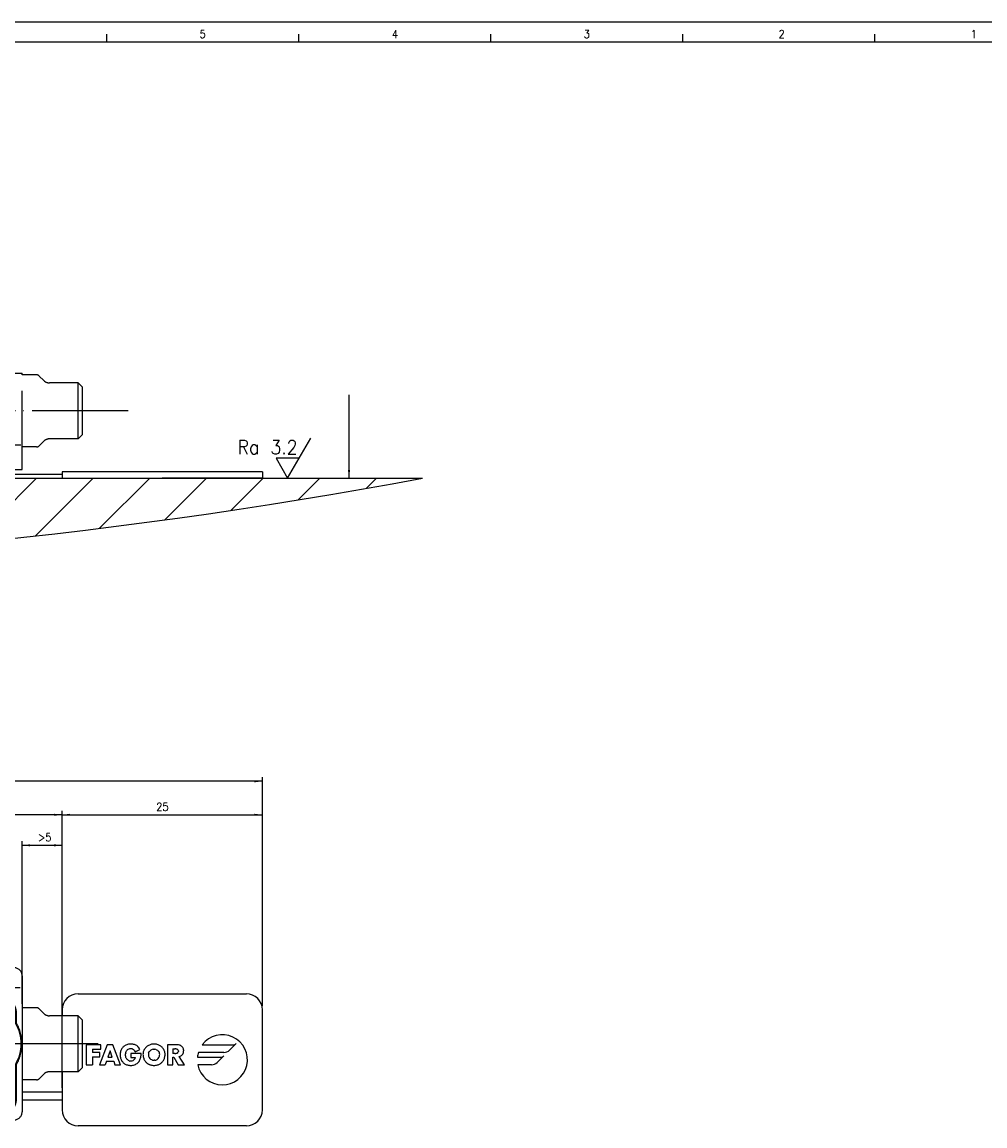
# Model space of a CAD drawing. Header units: millimetres. Extents: x -235 to 994, y -109 to 485.
# Tile 13 of 16: x 339 to 579, y 209 to 485. Entities that reach past the tile are written whole.
import ezdxf

# ---------------------------------------------------------------- set-up
doc = ezdxf.new("R2010")
doc.units = ezdxf.units.MM
doc.linetypes.add('DASHED', pattern=[15, 7, -8])
doc.linetypes.add('DOT_CENTER', pattern=[14, 12, -1, 0, -1])
doc.layers.add('1', color=7, linetype='Continuous')
doc.styles.add('CONVERTER_11', font='txt.shx', dxfattribs={"width": 0.9})
doc.dimstyles.new('ME10_DIM_19', dxfattribs={"dimtxt": 1, "dimasz": 1, "dimexe": 0.5, "dimexo": 0.5, "dimgap": 0.5, "dimtad": 1, "dimdsep": 46, "dimtxsty": 'CONVERTER_11', "dimsah": 1, "dimcen": 0.09, "dimclrd": 2, "dimclre": 2, "dimclrt": 2, "dimadec": 0, "dimazin": 0, "dimtfac": 1, "dimtdec": 4, "dimtix": 1, "dimtmove": 0, "dimatfit": 3, "dimfxl": 1, "dimtolj": 1, "dimtzin": 0, "dimarcsym": 0})
doc.dimstyles.new('ME10_DIM_21', dxfattribs={"dimtxt": 1, "dimasz": 1, "dimexe": 0.5, "dimexo": 0.5, "dimgap": 0.5, "dimtad": 1, "dimdsep": 46, "dimtxsty": 'CONVERTER_11', "dimsah": 1, "dimcen": 0.09, "dimclrd": 2, "dimclre": 2, "dimclrt": 2, "dimadec": 0, "dimazin": 0, "dimtfac": 1, "dimtdec": 4, "dimtix": 1, "dimtmove": 0, "dimatfit": 3, "dimfxl": 1, "dimtolj": 1, "dimtzin": 0, "dimarcsym": 0})
doc.dimstyles.new('ME10_DIM_22', dxfattribs={"dimtxt": 1, "dimasz": 1, "dimexe": 0.5, "dimexo": 0.5, "dimgap": 0.5, "dimtad": 1, "dimdsep": 46, "dimtxsty": 'CONVERTER_11', "dimsah": 1, "dimcen": 0.09, "dimclrd": 2, "dimclre": 2, "dimclrt": 2, "dimadec": 0, "dimazin": 0, "dimtfac": 1, "dimtdec": 4, "dimtix": 1, "dimtmove": 0, "dimatfit": 3, "dimfxl": 1, "dimtolj": 1, "dimtzin": 0, "dimarcsym": 0})
doc.dimstyles.new('ME10_DIM_24', dxfattribs={"dimtxt": 1, "dimasz": 1, "dimexe": 0.5, "dimexo": 0.5, "dimgap": 0.5, "dimtad": 1, "dimdsep": 46, "dimtxsty": 'CONVERTER_11', "dimsah": 1, "dimcen": 0.09, "dimclrd": 2, "dimclre": 2, "dimclrt": 2, "dimadec": 0, "dimazin": 0, "dimtfac": 1, "dimtdec": 4, "dimtix": 1, "dimtmove": 0, "dimatfit": 3, "dimfxl": 1, "dimtolj": 1, "dimtzin": 0, "dimarcsym": 0})
doc.dimstyles.get("Standard").update_dxf_attribs({"dimtxt": 0.18, "dimasz": 0.18, "dimexe": 0.18, "dimexo": 0.0625, "dimgap": 0.09, "dimtad": 0, "dimtih": 1, "dimtoh": 1, "dimdec": 4, "dimzin": 0, "dimdsep": 46, "dimtxsty": 'Standard', "dimcen": 0.09, "dimadec": 0, "dimazin": 0, "dimtfac": 1, "dimtdec": 4, "dimtofl": 0, "dimtmove": 0, "dimatfit": 3, "dimfxl": 1, "dimtolj": 1, "dimtzin": 0, "dimarcsym": 0})

# ---------------------------------------------------------------- blocks, each defined once
blk = doc.blocks.new('AM_CREATE_SYMBOL_SURFACE', base_point=(405.31, 370.9))
at = {"layer": '1', "color": 7, "linetype": 'Continuous'}
for p, q in [((405.31, 370.9), (411.09, 380.9)), ((408.2, 375.9), (402.43, 375.9)), ((402.43, 375.9), (405.31, 370.9))]:
    blk.add_line(p, q, dxfattribs=at)
at = {"layer": '1', "color": 4, "insert": (407.76, 376.85), "char_height": 3.5, "attachment_point": 9, "line_spacing_factor": 1.20048, "style": 'CONVERTER_11'}
blk.add_mtext('Ra 3.2', dxfattribs=at)
blk = doc.blocks.new('TOPE_FLEJE_PEGADO__24', base_point=(-6.5, 185.45))
at = {"color": 7, "linetype": 'Continuous'}
for p, q in [((-6.5, 186.25), (-6.5, 185.45)), ((18.5, 186.25), (-6.5, 186.25)), ((18.5, 186.25), (18.5, 185.45)), ((6, 185.45), (-6.5, 185.45)), ((6, 185.45), (16.5, 185.45)), ((18.5, 185.45), (16.5, 185.45))]:
    blk.add_line(p, q, dxfattribs=at)
blk = doc.blocks.new('FLEJE_REGLA_EXPOSED_170__25', base_point=(6, 185.45))
at = {"color": 7, "linetype": 'Continuous'}
for p, q in [((6, 185.45), (16.5, 185.45)), ((18.5, 185.45), (16.5, 185.45)), ((18.5, 185.95), (109.08, 185.95)), ((18.5, 185.45), (108.75, 185.45)), ((118.75, 185.45), (174.5, 185.45)), ((119.08, 185.95), (174.5, 185.95)), ((174.5, 185.45), (176.5, 185.45)), ((176.5, 185.45), (187, 185.45))]:
    blk.add_line(p, q, dxfattribs=at)
at = {"color": 2, "linetype": 'DOT_CENTER'}
for p, q in [((109.07, 185.94), (108.75, 185.45)), ((109.08, 185.95), (109.07, 185.94)), ((118.75, 185.45), (119.07, 185.94)), ((119.07, 185.94), (119.08, 185.95))]:
    blk.add_line(p, q, dxfattribs=at)
blk = doc.blocks.new('TOPE_FLEJE_PEGADO_1__26', base_point=(174.5, 185.45))
at = {"color": 7, "linetype": 'Continuous'}
for p, q in [((199.5, 186.25), (174.5, 186.25)), ((174.5, 186.25), (174.5, 185.45)), ((199.5, 186.25), (199.5, 185.45)), ((174.5, 185.45), (176.5, 185.45)), ((176.5, 185.45), (187, 185.45)), ((199.5, 185.45), (187, 185.45))]:
    blk.add_line(p, q, dxfattribs=at)
blk = doc.blocks.new('CABEZA_EXPOSED_1__27', base_point=(123.5, 186.55))
at = {"color": 2, "linetype": 'DASHED'}
for p, q in [((123.5, 198.55), (130.5, 198.55)), ((123.5, 186.55), (123.5, 198.55)), ((130.5, 186.55), (130.5, 198.55)), ((162.5, 198.55), (130.5, 198.55)), ((162.5, 198.55), (169.5, 198.55)), ((162.5, 198.55), (162.5, 186.55)), ((169.5, 198.35), (169.5, 198.55)), ((169.5, 189.35), (169.5, 198.35)), ((171.29, 198.35), (169.5, 198.35)), ((172.21, 197.64), (171.65, 198.2)), ((176.5, 197.35), (172.91, 197.35)), ((177, 196.85), (176.5, 197.35)), ((176.5, 190.35), (176.5, 197.35)), ((177, 196.85), (177, 190.85)), ((176.5, 190.35), (172.91, 190.35)), ((177, 190.85), (176.5, 190.35)), ((169.5, 186.55), (169.5, 189.35)), ((171.29, 189.35), (169.5, 189.35)), ((172.21, 190.06), (171.65, 189.5)), ((123.5, 186.55), (130.5, 186.55)), ((162.5, 186.55), (130.5, 186.55)), ((162.5, 186.55), (169.5, 186.55))]:
    blk.add_line(p, q, dxfattribs=at)
for centre, radius in [((126.5, 189.55), 1.85), ((126.5, 189.55), 1.6), ((126.5, 189.55), 1.25), ((166.5, 189.55), 1.85), ((166.5, 189.55), 1.6), ((166.5, 189.55), 1.25)]:
    blk.add_circle(centre, radius, dxfattribs=at)
for centre, radius, start, end in [((171.29, 197.85), 0.5, 45, 90), ((172.91, 198.35), 1, 225, 270), ((172.91, 189.35), 1, 90, 135), ((171.29, 189.85), 0.5, 270, 315)]:
    blk.add_arc(centre, radius, start, end, dxfattribs=at)
at = {"layer": '1', "color": 2, "linetype": 'DOT_CENTER'}
for p, q in [((182.74, 193.85), (167.5, 193.85)), ((179, 193.85), (170.91, 193.85)), ((126.5, 192.4), (126.5, 186.7)), ((166.5, 192.4), (166.5, 186.7)), ((129.35, 189.55), (123.65, 189.55)), ((169.35, 189.55), (163.65, 189.55))]:
    blk.add_line(p, q, dxfattribs=at)
at = {"layer": '1', "color": 2, "linetype": 'DASHED'}
for centre in [(126.5, 189.55), (166.5, 189.55)]:
    blk.add_arc(centre, 1.5, 175, 95, dxfattribs=at)
blk = doc.blocks.new('CABEZA_EXPOSED__28', base_point=(23.5, 186.55))
at = {"color": 7, "linetype": 'Continuous'}
for p, q in [((23.5, 198.55), (30.5, 198.55)), ((23.5, 186.55), (23.5, 198.55)), ((30.5, 186.55), (30.5, 198.55)), ((62.5, 198.55), (30.5, 198.55)), ((62.5, 198.55), (62.5, 186.55)), ((69.5, 198.55), (62.5, 198.55)), ((69.5, 198.35), (69.5, 198.55)), ((69.5, 189.35), (69.5, 198.35)), ((71.29, 198.35), (69.5, 198.35)), ((72.21, 197.64), (71.65, 198.2)), ((76.5, 197.35), (72.91, 197.35)), ((77, 196.85), (76.5, 197.35)), ((76.5, 190.35), (76.5, 197.35)), ((103.82, 197.2), (108.05, 197.14)), ((77, 196.85), (77, 191.85)), ((80.74, 195.85), (77, 195.85)), ((103.77, 193.2), (108, 193.14)), ((77, 191.85), (77, 190.85)), ((80.74, 191.85), (77, 191.85)), ((76.5, 190.35), (72.91, 190.35)), ((77, 190.85), (76.5, 190.35)), ((69.5, 186.55), (69.5, 189.35)), ((71.29, 189.35), (69.5, 189.35)), ((72.21, 190.06), (71.65, 189.5)), ((23.5, 186.55), (30.5, 186.55)), ((62.5, 186.55), (30.5, 186.55)), ((69.5, 186.55), (62.5, 186.55))]:
    blk.add_line(p, q, dxfattribs=at)
at = {"color": 2, "linetype": 'DOT_CENTER'}
for p, q in [((108.11, 196.5), (108.17, 196.58)), ((108.18, 196.41), (108.11, 196.5))]:
    blk.add_line(p, q, dxfattribs=at)
at = {"color": 7, "linetype": 'Continuous'}
for centre, radius in [((26.5, 189.55), 1.85), ((26.5, 189.55), 1.6), ((26.5, 189.55), 1.25), ((66.5, 189.55), 1.85), ((66.5, 189.55), 1.6), ((66.5, 189.55), 1.25)]:
    blk.add_circle(centre, radius, dxfattribs=at)
for centre, radius, start, end in [((71.29, 197.85), 0.5, 45, 90), ((72.91, 198.35), 1, 225, 270), ((72.91, 189.35), 1, 90, 135), ((71.29, 189.85), 0.5, 270, 315)]:
    blk.add_arc(centre, radius, start, end, dxfattribs=at)
for points, knots in [([(91.31, 196.51), (91.94, 196.59), (93.6, 196.82), (96.21, 197.02), (99.75, 197.2), (102.25, 197.2), (103.82, 197.2)], [0, 0, 0, 0, 1.916448, 5.025889, 7.831708, 12.540138, 12.540138, 12.540138, 12.540138]), ([(108.17, 196.58), (108.15, 196.68), (108.13, 196.84), (108.12, 197.05), (108.07, 197.12), (108.05, 197.14)], [0, 0, 0, 0, 0.3101629, 0.5063609, 0.5857578, 0.5857578, 0.5857578, 0.5857578]), ([(80.74, 195.85), (81.61, 195.86), (83.76, 195.87), (86.64, 196.01), (89.3, 196.23), (90.67, 196.42), (91.31, 196.51)], [0, 0, 0, 0, 2.607318, 6.439748, 8.673792, 10.600622, 10.600622, 10.600622, 10.600622]), ([(108.03, 193.17), (108.05, 193.24), (108.11, 193.45), (108.14, 193.88), (108.19, 194.56), (108.21, 195.43), (108.19, 196.09), (108.18, 196.41)], [0, 0, 0, 0, 0.230247, 0.664675, 1.26568, 2.301899, 3.253919, 3.253919, 3.253919, 3.253919]), ([(103.77, 193.2), (103.68, 193.2), (103.49, 193.2), (102.17, 193.21), (99.86, 193.19), (97.23, 193.08), (95.19, 192.93), (93.64, 192.79), (92.51, 192.63), (91.92, 192.55)], [0, 0, 0, 0, 0.283437, 0.567261, 3.962244, 7.207746, 8.458957, 10.08973, 11.88269, 11.88269, 11.88269, 11.88269]), ([(108, 193.14), (108.01, 193.15), (108.02, 193.15), (108.02, 193.16), (108.03, 193.17)], [0, 0, 0, 0, 0.01369848, 0.03405166, 0.03405166, 0.03405166, 0.03405166]), ([(91.92, 192.55), (91.21, 192.46), (89.73, 192.25), (87.15, 192.04), (84.13, 191.88), (81.89, 191.86), (80.74, 191.85)], [0, 0, 0, 0, 2.123161, 4.484788, 7.765377, 11.207615, 11.207615, 11.207615, 11.207615])]:
    blk.add_open_spline(points, degree=3, knots=knots, dxfattribs=at)
at = {"layer": '1', "color": 2, "linetype": 'DOT_CENTER'}
for p, q in [((101.8, 195.22), (110.03, 195.12)), ((73.29, 193.85), (67.5, 193.85)), ((82.74, 193.85), (70.91, 193.85)), ((26.5, 192.4), (26.5, 186.7)), ((66.5, 192.4), (66.5, 186.7)), ((29.35, 189.55), (23.65, 189.55)), ((69.35, 189.55), (63.65, 189.55))]:
    blk.add_line(p, q, dxfattribs=at)
at = {"layer": '1', "color": 30, "linetype": 'Continuous'}
for centre in [(26.5, 189.55), (66.5, 189.55)]:
    blk.add_arc(centre, 1.5, 175, 95, dxfattribs=at)
blk = doc.blocks.new('EXAA-170__29', base_point=(-6.5, 185.45))
for name, p in [('CABEZA_EXPOSED__28', (23.5, 186.55)), ('CABEZA_EXPOSED_1__27', (123.5, 186.55)), ('TOPE_FLEJE_PEGADO__24', (-6.5, 185.45)), ('TOPE_FLEJE_PEGADO_1__26', (174.5, 185.45)), ('FLEJE_REGLA_EXPOSED_170__25', (6, 185.45))]:
    blk.add_blockref(name, p)
blk = doc.blocks.new('TOPE_FLEJE_PEGADO_1__32', base_point=(174.5, 104.58))
at = {"color": 7, "linetype": 'Continuous'}
for p, q in [((176.5, 121.08), (197.5, 121.08)), ((174.5, 119.08), (174.5, 118.33)), ((199.5, 106.58), (199.5, 119.08)), ((179.33, 114.72), (177.51, 114.72)), ((177.51, 114.72), (177.51, 112.22)), ((180.14, 114.72), (179.18, 112.22)), ((179.33, 114.17), (179.33, 114.72)), ((180.85, 114.72), (180.14, 114.72)), ((181.79, 112.22), (180.85, 114.72)), ((182.08, 114.4), (182.02, 114.33)), ((182.15, 114.46), (182.08, 114.4)), ((182.22, 114.53), (182.15, 114.46)), ((182.22, 114.53), (182.3, 114.58)), ((182.38, 114.63), (182.3, 114.58)), ((182.47, 114.68), (182.38, 114.63)), ((182.57, 114.71), (182.47, 114.68)), ((182.66, 114.74), (182.57, 114.71)), ((182.77, 114.77), (182.66, 114.74)), ((182.87, 114.79), (182.77, 114.77)), ((182.98, 114.8), (182.87, 114.79)), ((183.09, 114.8), (182.98, 114.8)), ((183.21, 114.8), (183.09, 114.8)), ((183.32, 114.78), (183.21, 114.8)), ((183.43, 114.76), (183.32, 114.78)), ((183.53, 114.73), (183.43, 114.76)), ((183.63, 114.7), (183.53, 114.73)), ((183.72, 114.65), (183.63, 114.7)), ((183.81, 114.6), (183.72, 114.65)), ((183.89, 114.54), (183.81, 114.6)), ((183.97, 114.47), (183.89, 114.54)), ((184.04, 114.39), (183.97, 114.47)), ((184.11, 114.3), (184.04, 114.39)), ((184.98, 114.41), (184.91, 114.34)), ((185.05, 114.47), (184.98, 114.41)), ((185.13, 114.53), (185.05, 114.47)), ((185.21, 114.59), (185.13, 114.53)), ((185.3, 114.63), (185.21, 114.59)), ((185.39, 114.68), (185.3, 114.63)), ((185.48, 114.71), (185.39, 114.68)), ((185.57, 114.74), (185.48, 114.71)), ((185.67, 114.77), (185.57, 114.74)), ((185.77, 114.79), (185.67, 114.77)), ((185.87, 114.8), (185.77, 114.79)), ((185.97, 114.8), (185.87, 114.8)), ((186.08, 114.8), (185.97, 114.8)), ((186.18, 114.79), (186.08, 114.8)), ((186.28, 114.77), (186.18, 114.79)), ((186.37, 114.74), (186.28, 114.77)), ((186.47, 114.71), (186.37, 114.74)), ((186.56, 114.68), (186.47, 114.71)), ((186.65, 114.63), (186.56, 114.68)), ((186.74, 114.59), (186.65, 114.63)), ((186.82, 114.53), (186.74, 114.59)), ((186.9, 114.47), (186.82, 114.53)), ((186.97, 114.41), (186.9, 114.47)), ((187.04, 114.34), (186.97, 114.41)), ((188.8, 114.72), (187.66, 114.72)), ((187.66, 114.72), (187.66, 112.22)), ((188.92, 114.71), (188.8, 114.72)), ((189.04, 114.7), (188.92, 114.71)), ((189.15, 114.67), (189.04, 114.7)), ((189.25, 114.64), (189.15, 114.67)), ((189.34, 114.59), (189.25, 114.64)), ((189.42, 114.53), (189.34, 114.59)), ((189.49, 114.46), (189.42, 114.53)), ((189.56, 114.38), (189.49, 114.46)), ((192, 114.71), (195.86, 114.71)), ((196.21, 114.85), (195.4, 114.04)), ((178.29, 114.17), (178.29, 113.75)), ((178.29, 114.17), (179.33, 114.17)), ((179.21, 113.75), (178.29, 113.75)), ((178.29, 113.2), (179.21, 113.2)), ((178.29, 113.2), (178.29, 112.22)), ((179.21, 113.2), (179.21, 113.75)), ((180.49, 113.96), (180.22, 113.15)), ((180.22, 113.15), (180.76, 113.15)), ((180.76, 113.15), (180.49, 113.96)), ((181.75, 113.68), (181.74, 113.57)), ((181.74, 113.57), (181.74, 113.46)), ((181.74, 113.46), (181.74, 113.34)), ((181.74, 113.34), (181.75, 113.24)), ((181.77, 113.79), (181.75, 113.68)), ((181.75, 113.24), (181.77, 113.14)), ((181.8, 113.89), (181.77, 113.79)), ((181.77, 113.14), (181.8, 113.04)), ((181.83, 113.98), (181.8, 113.89)), ((181.8, 113.04), (181.83, 112.94)), ((181.87, 114.08), (181.83, 113.98)), ((181.91, 114.16), (181.87, 114.08)), ((181.96, 114.25), (181.91, 114.16)), ((182.02, 114.33), (181.96, 114.25)), ((182.41, 113.45), (182.42, 113.56)), ((182.42, 113.35), (182.41, 113.45)), ((182.44, 113.66), (182.42, 113.56)), ((182.44, 113.24), (182.42, 113.35)), ((182.44, 113.66), (182.46, 113.76)), ((182.47, 113.14), (182.44, 113.24)), ((182.46, 113.76), (182.5, 113.86)), ((182.51, 113.05), (182.47, 113.14)), ((182.5, 113.86), (182.55, 113.95)), ((182.56, 112.96), (182.51, 113.05)), ((182.55, 113.95), (182.61, 114.03)), ((182.61, 114.03), (182.68, 114.1)), ((182.68, 114.1), (182.76, 114.16)), ((182.76, 114.16), (182.85, 114.2)), ((182.85, 114.2), (182.95, 114.23)), ((182.95, 114.23), (183.06, 114.24)), ((183.06, 114.24), (183.19, 114.23)), ((183.07, 113.61), (183.07, 113.1)), ((184.36, 113.61), (183.07, 113.61)), ((183.07, 113.1), (183.6, 113.1)), ((183.19, 114.23), (183.3, 114.19)), ((183.3, 114.19), (183.4, 114.13)), ((183.4, 114.13), (183.48, 114.05)), ((183.48, 114.05), (183.55, 113.96)), ((183.55, 113.96), (183.6, 113.84)), ((183.6, 113.1), (183.57, 112.97)), ((183.6, 113.84), (184.22, 114.1)), ((184.17, 114.2), (184.11, 114.3)), ((184.22, 114.1), (184.17, 114.2)), ((184.26, 112.94), (184.3, 113.05)), ((184.3, 113.05), (184.32, 113.16)), ((184.32, 113.16), (184.34, 113.27)), ((184.34, 113.27), (184.35, 113.38)), ((184.35, 113.49), (184.36, 113.61)), ((184.35, 113.38), (184.35, 113.49)), ((184.6, 113.62), (184.59, 113.51)), ((184.59, 113.51), (184.6, 113.41)), ((184.61, 113.72), (184.6, 113.62)), ((184.6, 113.41), (184.61, 113.3)), ((184.63, 113.82), (184.61, 113.72)), ((184.61, 113.3), (184.62, 113.2)), ((184.62, 113.2), (184.65, 113.1)), ((184.66, 113.92), (184.63, 113.82)), ((184.65, 113.1), (184.68, 113)), ((184.7, 114.01), (184.66, 113.92)), ((184.74, 114.1), (184.7, 114.01)), ((184.79, 114.18), (184.74, 114.1)), ((184.85, 114.26), (184.79, 114.18)), ((184.91, 114.34), (184.85, 114.26)), ((185.28, 113.61), (185.27, 113.51)), ((185.27, 113.51), (185.28, 113.4)), ((185.3, 113.71), (185.28, 113.61)), ((185.28, 113.4), (185.3, 113.29)), ((185.3, 113.71), (185.35, 113.81)), ((185.3, 113.29), (185.33, 113.19)), ((185.33, 113.19), (185.38, 113.1)), ((185.35, 113.81), (185.41, 113.89)), ((185.38, 113.1), (185.44, 113.01)), ((185.48, 113.97), (185.41, 113.89)), ((185.44, 113.01), (185.51, 112.94)), ((185.56, 114.04), (185.48, 113.97)), ((185.65, 114.09), (185.56, 114.04)), ((185.75, 114.14), (185.65, 114.09)), ((185.86, 114.16), (185.75, 114.14)), ((185.86, 114.16), (185.97, 114.17)), ((185.97, 114.17), (186.09, 114.16)), ((186.2, 114.14), (186.09, 114.16)), ((186.3, 114.09), (186.2, 114.14)), ((186.3, 114.09), (186.39, 114.04)), ((186.47, 113.97), (186.39, 114.04)), ((186.44, 112.94), (186.51, 113.01)), ((186.54, 113.89), (186.47, 113.97)), ((186.51, 113.01), (186.57, 113.1)), ((186.6, 113.81), (186.54, 113.89)), ((186.57, 113.1), (186.61, 113.19)), ((186.64, 113.71), (186.6, 113.81)), ((186.61, 113.19), (186.65, 113.29)), ((186.67, 113.61), (186.64, 113.71)), ((186.65, 113.29), (186.67, 113.4)), ((186.68, 113.51), (186.67, 113.61)), ((186.67, 113.4), (186.68, 113.51)), ((187.1, 114.26), (187.04, 114.34)), ((187.16, 114.18), (187.1, 114.26)), ((187.21, 114.1), (187.16, 114.18)), ((187.25, 114.01), (187.21, 114.1)), ((187.29, 113.92), (187.25, 114.01)), ((187.27, 113), (187.3, 113.1)), ((187.32, 113.82), (187.29, 113.92)), ((187.3, 113.1), (187.32, 113.2)), ((187.34, 113.72), (187.32, 113.82)), ((187.32, 113.2), (187.34, 113.3)), ((187.35, 113.62), (187.34, 113.72)), ((187.34, 113.3), (187.35, 113.41)), ((187.35, 113.51), (187.35, 113.62)), ((187.35, 113.41), (187.35, 113.51)), ((188.31, 114.22), (188.31, 113.6)), ((188.31, 114.22), (188.56, 114.22)), ((188.56, 113.6), (188.31, 113.6)), ((188.31, 112.22), (188.31, 113.17)), ((188.31, 113.17), (188.46, 113.17)), ((188.46, 113.17), (189, 112.22)), ((188.69, 114.21), (188.56, 114.22)), ((188.56, 113.6), (188.69, 113.6)), ((188.69, 114.21), (188.81, 114.19)), ((188.81, 113.63), (188.69, 113.6)), ((188.91, 114.14), (188.81, 114.19)), ((188.91, 113.68), (188.81, 113.63)), ((188.98, 114.05), (188.91, 114.14)), ((188.91, 113.68), (188.98, 113.77)), ((188.98, 114.05), (189.01, 113.91)), ((189.01, 113.91), (188.98, 113.77)), ((189.12, 113.24), (189.24, 113.27)), ((189.77, 112.22), (189.12, 113.24)), ((189.24, 113.27), (189.34, 113.32)), ((189.34, 113.32), (189.42, 113.38)), ((189.5, 113.45), (189.42, 113.38)), ((189.5, 113.45), (189.56, 113.53)), ((189.6, 114.29), (189.56, 114.38)), ((189.56, 113.53), (189.61, 113.63)), ((189.64, 114.19), (189.6, 114.29)), ((189.61, 113.63), (189.64, 113.73)), ((189.66, 114.08), (189.64, 114.19)), ((189.64, 113.73), (189.66, 113.84)), ((189.66, 114.08), (189.67, 113.95)), ((189.66, 113.84), (189.67, 113.95)), ((191.39, 113.17), (194.32, 113.17)), ((194.7, 113.75), (191.52, 113.75)), ((194.67, 113.31), (193.86, 112.5)), ((177.51, 112.22), (178.29, 112.22)), ((179.18, 112.22), (179.87, 112.22)), ((180.04, 112.65), (179.87, 112.22)), ((180.04, 112.65), (180.94, 112.65)), ((180.94, 112.65), (181.1, 112.22)), ((181.1, 112.22), (181.79, 112.22)), ((181.83, 112.94), (181.87, 112.85)), ((181.87, 112.85), (181.91, 112.76)), ((181.91, 112.76), (181.96, 112.68)), ((181.96, 112.68), (182.02, 112.61)), ((182.02, 112.61), (182.08, 112.54)), ((182.08, 112.54), (182.14, 112.47)), ((182.14, 112.47), (182.22, 112.41)), ((182.29, 112.35), (182.22, 112.41)), ((182.29, 112.35), (182.38, 112.3)), ((182.38, 112.3), (182.46, 112.26)), ((182.46, 112.26), (182.55, 112.22)), ((182.55, 112.22), (182.65, 112.19)), ((182.62, 112.88), (182.56, 112.96)), ((182.69, 112.81), (182.62, 112.88)), ((182.65, 112.19), (182.75, 112.17)), ((182.77, 112.75), (182.69, 112.81)), ((182.75, 112.17), (182.85, 112.15)), ((182.86, 112.71), (182.77, 112.75)), ((182.85, 112.15), (182.96, 112.14)), ((182.86, 112.71), (182.96, 112.68)), ((183.07, 112.67), (182.96, 112.68)), ((182.96, 112.14), (183.07, 112.14)), ((183.21, 112.68), (183.07, 112.67)), ((183.07, 112.14), (183.19, 112.14)), ((183.19, 112.14), (183.31, 112.16)), ((183.33, 112.72), (183.21, 112.68)), ((183.31, 112.16), (183.43, 112.18)), ((183.43, 112.78), (183.33, 112.72)), ((183.43, 112.78), (183.51, 112.86)), ((183.43, 112.18), (183.54, 112.21)), ((183.57, 112.97), (183.51, 112.86)), ((183.54, 112.21), (183.65, 112.25)), ((183.65, 112.25), (183.75, 112.31)), ((183.75, 112.31), (183.85, 112.37)), ((183.85, 112.37), (183.94, 112.45)), ((183.94, 112.45), (184.02, 112.53)), ((184.02, 112.53), (184.1, 112.63)), ((184.1, 112.63), (184.17, 112.73)), ((184.17, 112.73), (184.22, 112.84)), ((184.22, 112.84), (184.26, 112.94)), ((184.68, 113), (184.71, 112.91)), ((184.71, 112.91), (184.76, 112.83)), ((184.76, 112.83), (184.81, 112.74)), ((184.81, 112.74), (184.86, 112.67)), ((184.86, 112.67), (184.92, 112.59)), ((184.92, 112.59), (184.98, 112.52)), ((184.98, 112.52), (185.05, 112.46)), ((185.05, 112.46), (185.13, 112.4)), ((185.13, 112.4), (185.2, 112.35)), ((185.2, 112.35), (185.29, 112.3)), ((185.37, 112.26), (185.29, 112.3)), ((185.47, 112.22), (185.37, 112.26)), ((185.47, 112.22), (185.56, 112.19)), ((185.51, 112.94), (185.59, 112.88)), ((185.56, 112.19), (185.66, 112.17)), ((185.68, 112.83), (185.59, 112.88)), ((185.66, 112.17), (185.76, 112.15)), ((185.77, 112.8), (185.68, 112.83)), ((185.76, 112.15), (185.87, 112.14)), ((185.77, 112.8), (185.87, 112.77)), ((185.87, 112.77), (185.97, 112.77)), ((185.87, 112.14), (185.97, 112.14)), ((186.08, 112.77), (185.97, 112.77)), ((185.97, 112.14), (186.08, 112.14)), ((186.08, 112.77), (186.18, 112.8)), ((186.08, 112.14), (186.19, 112.15)), ((186.18, 112.8), (186.27, 112.83)), ((186.19, 112.15), (186.29, 112.17)), ((186.27, 112.83), (186.36, 112.88)), ((186.29, 112.17), (186.39, 112.19)), ((186.36, 112.88), (186.44, 112.94)), ((186.39, 112.19), (186.48, 112.22)), ((186.48, 112.22), (186.57, 112.26)), ((186.57, 112.26), (186.66, 112.3)), ((186.66, 112.3), (186.74, 112.35)), ((186.74, 112.35), (186.82, 112.4)), ((186.82, 112.4), (186.9, 112.46)), ((186.9, 112.46), (186.96, 112.52)), ((186.96, 112.52), (187.03, 112.59)), ((187.03, 112.59), (187.09, 112.67)), ((187.09, 112.67), (187.14, 112.74)), ((187.14, 112.74), (187.19, 112.83)), ((187.19, 112.83), (187.23, 112.91)), ((187.23, 112.91), (187.27, 113)), ((187.66, 112.22), (188.31, 112.22)), ((189, 112.22), (189.77, 112.22)), ((193.15, 112.21), (191.44, 112.21)), ((174.5, 111.33), (174.5, 106.58)), ((197.5, 104.58), (176.5, 104.58))]:
    blk.add_line(p, q, dxfattribs=at)
for centre, radius, start, end in [((176.5, 119.08), 2, 90, 180), ((197.5, 119.08), 2, 0, 90), ((194.5, 112.83), 3.13, 191.4151, 143.0005), ((195.86, 115.21), 0.5, 270.0036, 314.9983), ((194.5, 112.83), 3.12, 162.7749, 173.7386), ((194.32, 113.67), 0.5, 269.9968, 314.9947), ((194.7, 114.75), 1, 270, 314.9983), ((193.15, 113.21), 1, 270.0079, 314.9947), ((176.5, 106.58), 2, 180, 270), ((197.5, 106.58), 2, 270, 0)]:
    blk.add_arc(centre, radius, start, end, dxfattribs=at)
blk = doc.blocks.new('CABEZA_EXPOSED_1__33', base_point=(123.5, 105.33))
at = {"color": 2, "linetype": 'DASHED'}
for p, q in [((124.5, 124.33), (130.5, 124.33)), ((130.5, 124.33), (130.5, 124.13)), ((162.5, 124.13), (130.5, 124.13)), ((162.5, 124.33), (162.5, 124.13)), ((162.5, 124.33), (168.5, 124.33)), ((123.5, 123.33), (123.5, 106.33)), ((163.77, 123.73), (126.2, 123.73)), ((163.77, 123.63), (126.2, 123.63)), ((169.5, 123.33), (169.5, 119.33)), ((124.2, 121.73), (124.2, 110.95)), ((124.3, 121.73), (124.3, 110.95)), ((126.88, 120.8), (126.85, 121.71)), ((126.85, 121.71), (127.47, 121.04)), ((126.22, 120.17), (126.88, 120.8)), ((127.13, 120.21), (126.22, 120.17)), ((127.75, 119.54), (127.13, 120.21)), ((127.47, 121.04), (128.38, 121.08)), ((128.38, 121.08), (127.72, 120.46)), ((127.72, 120.46), (127.75, 119.54)), ((168.14, 120.04), (167.77, 120.41)), ((167.91, 120.41), (168.21, 120.11)), ((168.7, 117.35), (168.7, 118.7)), ((168.8, 117.38), (168.8, 118.7)), ((169.5, 119.33), (169.5, 114.83)), ((171.29, 119.33), (169.5, 119.33)), ((172.21, 118.62), (171.65, 119.18)), ((176.5, 118.33), (172.91, 118.33)), ((176.5, 111.33), (176.5, 118.33)), ((177, 117.83), (176.5, 118.33)), ((177, 117.83), (177, 111.83)), ((169.5, 114.83), (169.5, 110.33)), ((168.7, 107.93), (168.7, 112.3)), ((168.8, 107.93), (168.8, 112.27)), ((177, 111.83), (176.5, 111.33)), ((169.5, 110.33), (169.5, 106.33)), ((171.29, 110.33), (169.5, 110.33)), ((172.21, 111.03), (171.65, 110.47)), ((176.5, 111.33), (172.91, 111.33)), ((125.09, 109.24), (124.79, 109.54)), ((125.23, 109.24), (124.86, 109.61)), ((164.62, 108.57), (165.28, 109.2)), ((165.28, 109.2), (165.25, 110.11)), ((165.25, 110.11), (165.87, 109.44)), ((165.87, 109.44), (166.78, 109.48)), ((166.78, 109.48), (166.12, 108.86)), ((165.53, 108.61), (164.62, 108.57)), ((166.15, 107.94), (165.53, 108.61)), ((166.12, 108.86), (166.15, 107.94)), ((124.5, 105.33), (130.5, 105.33)), ((166.8, 106.03), (129.23, 106.03)), ((129.23, 105.93), (166.8, 105.93)), ((130.5, 105.53), (130.5, 105.33)), ((162.5, 105.53), (130.5, 105.53)), ((162.5, 105.33), (162.5, 105.53)), ((162.5, 105.33), (168.5, 105.33))]:
    blk.add_line(p, q, dxfattribs=at)
for centre, radius in [((127.3, 120.63), 2.1), ((166.5, 121.83), 1.75), ((166.5, 121.83), 1.25), ((127.3, 120.63), 1.9), ((165.7, 109.03), 2.1), ((165.7, 109.03), 1.9), ((126.5, 107.83), 1.75), ((126.5, 107.83), 1.25)]:
    blk.add_circle(centre, radius, dxfattribs=at)
for centre, radius, start, end in [((124.5, 123.33), 1, 90, 180), ((168.5, 123.33), 1, 0, 90), ((126.2, 121.73), 2, 90, 180), ((126.2, 121.73), 1.9, 90, 180), ((163.77, 121.73), 2, 49.0546, 90), ((163.77, 121.73), 1.9, 46.1691, 90), ((166.5, 121.83), 1.9, 138.0289, 311.983), ((166.5, 121.83), 2, 315, 135.1434), ((166.8, 118.7), 1.9, 0, 45), ((166.8, 118.7), 2, 0, 45), ((171.29, 118.83), 0.5, 45, 90), ((172.91, 119.33), 1, 225, 270), ((164.5, 114.83), 4.9, 328.9973, 31.0027), ((164.5, 114.83), 5, 0, 30.6834), ((164.5, 114.83), 5, 329.3166, 0), ((126.2, 110.95), 2, 180, 225), ((126.2, 110.95), 1.9, 180, 225), ((171.29, 110.83), 0.5, 270, 315), ((172.91, 110.33), 1, 90, 135), ((126.5, 107.83), 2, 135, 315.1434), ((126.5, 107.83), 1.9, 318.0289, 131.983), ((166.8, 107.93), 1.9, 270, 0), ((166.8, 107.93), 2, 270, 0), ((124.5, 106.33), 1, 180, 270), ((129.23, 107.93), 1.9, 226.1691, 270), ((129.23, 107.93), 2, 229.0546, 270), ((168.5, 106.33), 1, 270, 0)]:
    blk.add_arc(centre, radius, start, end, dxfattribs=at)
at = {"layer": '1', "color": 2, "linetype": 'DOT_CENTER'}
for p, q in [((166.5, 124.58), (166.5, 119.08)), ((127.3, 123.73), (127.3, 117.53)), ((169.25, 121.83), (163.75, 121.83)), ((130.4, 120.63), (124.2, 120.63)), ((173.29, 114.83), (167.5, 114.83)), ((179, 114.83), (170.91, 114.83)), ((165.7, 112.13), (165.7, 105.93)), ((126.5, 110.58), (126.5, 105.08)), ((168.8, 109.03), (162.6, 109.03)), ((129.25, 107.83), (123.75, 107.83))]:
    blk.add_line(p, q, dxfattribs=at)
at = {"layer": '1', "color": 2, "linetype": 'DASHED'}
blk.add_arc((166.5, 121.83), 1.5, 175, 95, dxfattribs=at)
at = {"layer": '1', "color": 30, "linetype": 'Continuous'}
blk.add_arc((126.5, 107.83), 1.5, 175, 95, dxfattribs=at)
blk = doc.blocks.new('FLEJE_REGLA_EXPOSED_170__34', base_point=(18.5, 107.83))
at = {"color": 7, "linetype": 'Continuous'}
for p, q in [((18.5, 117.83), (23.5, 117.83)), ((77, 117.83), (109.66, 117.83)), ((119.66, 117.83), (123.5, 117.83)), ((80.74, 116.83), (77, 116.83)), ((18.5, 107.83), (23.5, 107.83)), ((69.5, 107.83), (91.21, 107.83)), ((100, 107.83), (105.79, 107.83)), ((107.88, 107.83), (109.23, 107.83)), ((119.23, 107.83), (123.5, 107.83)), ((169.5, 107.83), (174.5, 107.83))]:
    blk.add_line(p, q, dxfattribs=at)
at = {"color": 2, "linetype": 'DOT_CENTER'}
for p, q in [((109.66, 117.83), (109, 116.83)), ((119, 116.83), (119.66, 117.83)), ((109, 116.83), (108.11, 115.5)), ((118.11, 115.5), (119, 116.83)), ((108.11, 115.5), (110.11, 112.5)), ((120.11, 112.5), (118.11, 115.5)), ((110.11, 112.5), (108.11, 109.5)), ((118.11, 109.5), (120.11, 112.5)), ((108.11, 109.5), (108.56, 108.83)), ((118.56, 108.83), (118.11, 109.5)), ((108.56, 108.83), (109.23, 107.83)), ((119.23, 107.83), (118.56, 108.83))]:
    blk.add_line(p, q, dxfattribs=at)
at = {"color": 3, "linetype": 'Continuous'}
for p, q in [((23.5, 116.83), (18.5, 116.83)), ((109, 116.83), (80.74, 116.83)), ((123.5, 116.83), (119, 116.83)), ((18.5, 108.83), (23.5, 108.83)), ((69.5, 108.83), (90.17, 108.83)), ((96.92, 108.83), (108.56, 108.83)), ((118.56, 108.83), (123.5, 108.83)), ((169.5, 108.83), (174.5, 108.83))]:
    blk.add_line(p, q, dxfattribs=at)
blk = doc.blocks.new('EXAA-170__37', base_point=(-6.5, 103.35))
for name, p in [('CABEZA_EXPOSED_1__33', (123.5, 105.33)), ('TOPE_FLEJE_PEGADO_1__32', (174.5, 104.58)), ('FLEJE_REGLA_EXPOSED_170__34', (18.5, 107.83))]:
    blk.add_blockref(name, p)
blk = doc.blocks.new('*D61')
at = {"layer": '1', "color": 2, "linetype": 'Continuous'}
for p, q in [((169.5, 119.83), (169.5, 140.11)), ((169.5, 139.61), (174.5, 139.61)), ((174.5, 111.83), (174.5, 140.11))]:
    blk.add_line(p, q, dxfattribs=at)
at = {"layer": '1', "color": 2}
for points in [[(170.5, 139.74), (170.5, 139.48), (169.5, 139.61)], [(173.5, 139.48), (173.5, 139.74), (174.5, 139.61)]]:
    blk.add_solid(points, dxfattribs=at)
at = {"layer": '1', "color": 2, "insert": (171.48, 140.11), "char_height": 1, "attachment_point": 7, "rotation": 0.0001, "line_spacing_factor": 0.60024, "style": 'CONVERTER_11'}
blk.add_mtext('\\C2;>\\C2;5\\C2;', dxfattribs=at)
blk = doc.blocks.new('*D63')
at = {"layer": '1', "color": 2, "linetype": 'Continuous'}
for p, q in [((-6.5, 119.58), (-6.5, 148.1)), ((199.5, 147.6), (-6.5, 147.6)), ((199.5, 119.58), (199.5, 148.1))]:
    blk.add_line(p, q, dxfattribs=at)
at = {"layer": '1', "color": 2}
for points in [[(-5.5, 147.74), (-5.5, 147.47), (-6.5, 147.6)], [(198.5, 147.47), (198.5, 147.74), (199.5, 147.6)]]:
    blk.add_solid(points, dxfattribs=at)
at = {"layer": '1', "color": 2, "insert": (89.59, 148.1), "char_height": 1, "attachment_point": 7, "rotation": 0.0001, "line_spacing_factor": 0.60024, "style": 'CONVERTER_11'}
blk.add_mtext('CM+106', dxfattribs=at)
blk = doc.blocks.new('*D64')
at = {"layer": '1', "color": 2, "linetype": 'Continuous'}
for p, q in [((174.5, 111.83), (174.5, 143.92)), ((174.5, 143.42), (199.5, 143.42)), ((199.5, 119.58), (199.5, 143.92))]:
    blk.add_line(p, q, dxfattribs=at)
at = {"layer": '1', "color": 2}
for points in [[(175.5, 143.55), (175.5, 143.29), (174.5, 143.42)], [(198.5, 143.29), (198.5, 143.55), (199.5, 143.42)]]:
    blk.add_solid(points, dxfattribs=at)
at = {"layer": '1', "color": 2, "insert": (186.25, 143.92), "char_height": 1, "attachment_point": 7, "rotation": 0.0001, "line_spacing_factor": 0.60024, "style": 'CONVERTER_11'}
blk.add_mtext('25', dxfattribs=at)
blk = doc.blocks.new('*D66')
at = {"layer": '1', "color": 2, "linetype": 'Continuous'}
for p, q in [((18.5, 119.58), (18.5, 143.92)), ((174.5, 143.42), (18.5, 143.42)), ((174.5, 109.33), (174.5, 143.92))]:
    blk.add_line(p, q, dxfattribs=at)
at = {"layer": '1', "color": 2}
for points in [[(19.5, 143.55), (19.5, 143.29), (18.5, 143.42)], [(173.5, 143.29), (173.5, 143.55), (174.5, 143.42)]]:
    blk.add_solid(points, dxfattribs=at)
at = {"layer": '1', "color": 2, "insert": (89.89, 143.92), "char_height": 1, "attachment_point": 7, "rotation": 0.0001, "line_spacing_factor": 0.60024, "style": 'CONVERTER_11'}
blk.add_mtext('CM+56', dxfattribs=at)
blk = doc.blocks.new('Marco_a1', base_point=(184.81, 187.78))
at = {"layer": '1', "color": 2, "linetype": 'Continuous'}
for p, q in [((604.81, 484.78), (-235.19, 484.78)), ((360.11, 481.78), (360.11, 479.78)), ((408.05, 481.78), (408.05, 479.78)), ((455.99, 481.78), (455.99, 479.78)), ((503.93, 481.78), (503.93, 479.78)), ((551.87, 481.78), (551.87, 479.78))]:
    blk.add_line(p, q, dxfattribs=at)
at = {"layer": '1', "color": 7, "linetype": 'Continuous'}
blk.add_line((599.81, 479.78), (-215.19, 479.78), dxfattribs=at)
at = {"layer": '1', "color": 2, "char_height": 2, "attachment_point": 4, "line_spacing_factor": 1.20048, "style": 'CONVERTER_11'}
for s, insert in [('5', (383.3, 481.8)), ('4', (431.31, 481.8)), ('3', (479.24, 481.8)), ('2', (527.9, 481.8)), ('1', (575.84, 481.8))]:
    blk.add_mtext(s, dxfattribs=dict(at, insert=insert))
blk = doc.blocks.new('Top', base_point=(184.81, 187.78))
blk.add_blockref('Marco_a1', (184.81, 187.78))
blk = doc.blocks.new('_dummy_frame__43', base_point=(-235.19, -174.57))
blk.add_blockref('Top', (184.81, 187.78))
blk = doc.blocks.new('_dummy_frame__44', base_point=(-346.5, -309.51))
at = {"layer": '1'}
blk.add_blockref('_dummy_frame__43', (-235.19, -174.57), dxfattribs=at)
blk = doc.blocks.new('Inferior1', base_point=(81.5, 192))
at = {"layer": '1', "linetype": 'Continuous'}
h = blk.add_hatch(dxfattribs=at)
h.set_pattern_fill('_USER', color=3, scale=5, angle=45, pattern_type=0)
h.set_pattern_definition([(45, (0, 0), (-3.53553, 3.53553), [])])
edge = h.paths.add_edge_path()
edge.add_line((-26.5, 185.45), (219.5, 185.45))
edge.add_arc((96.5, 843.956), 669.894, 259.419838, 280.580162, ccw=False)
at = {"layer": '1', "color": 7, "linetype": 'Continuous'}
blk.add_line((-26.5, 185.45), (219.5, 185.45), dxfattribs=at)
blk.add_arc((96.5, 843.956), 669.894, 259.419838, 280.580162, dxfattribs=at)
at = {"layer": '1', "color": 2}
blk.add_solid([(210.188, 186.45), (210.451, 186.45), (210.32, 185.45)], dxfattribs=at)
blk.add_blockref('EXAA-170__29', (-6.5, 185.45))
at = {"layer": '1', "xscale": 0.5, "yscale": 0.5, "zscale": 0.5}
blk.add_blockref('AM_CREATE_SYMBOL_SURFACE', (202.657, 185.45), dxfattribs=at)
at = {"layer": '1', "color": 2, "linetype": 'Continuous', "has_arrowhead": 0}
blk.add_leader([(210.32, 185.45), (210.32, 192.52), (210.32, 195.833)], dimstyle='Standard', dxfattribs=at)
blk = doc.blocks.new('Alzado1', base_point=(81.5, 114))
blk.add_blockref('EXAA-170__37', (-6.5, 103.348))
at = {"layer": '1'}
for base, p1, p2, text, dimstyle, picture, middle in [((199.5, 147.604), (-6.5, 119.076), (199.5, 119.076), 'CM+106', 'ME10_DIM_21', '*D63', (91.995, 148.604)), ((174.5, 143.419), (18.5, 119.076), (174.5, 108.826), 'CM+56', 'ME10_DIM_24', '*D66', (91.995, 144.419))]:
    dim = blk.add_linear_dim(base=base, p1=p1, p2=p2, text=text, dimstyle=dimstyle, dxfattribs=at)
    dim.commit()
    dim.dimension.update_dxf_attribs({"geometry": picture, "text_midpoint": middle, "text_rotation": 0.00014})
dim = blk.add_linear_dim(base=(174.5, 143.419), p1=(199.5, 119.076), p2=(174.5, 111.326), dimstyle='ME10_DIM_22', dxfattribs=at)
dim.commit()
dim.dimension.update_dxf_attribs({"geometry": '*D64', "text_midpoint": (187, 144.419), "text_rotation": 0.00014})
dim = blk.add_linear_dim(base=(169.5, 139.612), p1=(174.5, 111.326), p2=(169.5, 119.326), dimstyle='ME10_DIM_19', override={"dimpost": '><>'}, dxfattribs=at)
dim.commit()
dim.dimension.update_dxf_attribs({"geometry": '*D61', "text_midpoint": (172, 140.612), "text_rotation": 0.00014})

msp = doc.modelspace()

# ---------------------------------------------------------------- block references
at = {"xscale": 2, "yscale": 2, "zscale": 2}
for name, p in [('Inferior1', (163, 384)), ('Alzado1', (163, 228))]:
    msp.add_blockref(name, p, dxfattribs=at)
at = {"layer": '1'}
msp.add_blockref('_dummy_frame__44', (-346.5, -309.51), dxfattribs=at)

doc.saveas('drawing.dxf')
